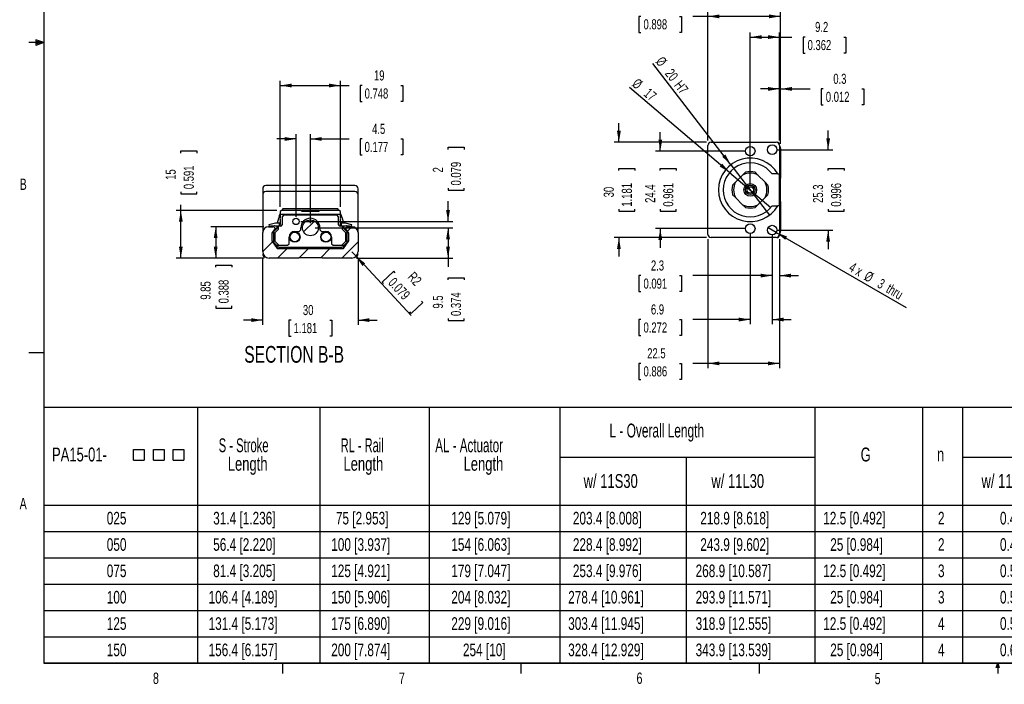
# Paper-space layout 'Layout1' of a CAD drawing. Extents: x 11 to 421, y 5 to 275.
# Tile 1 of 8: x 11 to 217, y 6 to 145. Entities that reach past the tile are written whole.
import ezdxf
from ezdxf.enums import TextEntityAlignment as Align

# ---------------------------------------------------------------- set-up
doc = ezdxf.new("R2010")
doc.units = 0
doc.layers.get('0').update_dxf_attribs({"linetype": 'CONTINUOUS'})
doc.dimstyles.new('SLDDIMSTYLE0', dxfattribs={"dimtxt": 2.116667, "dimasz": 2.4, "dimexe": 0, "dimexo": 0.0625, "dimgap": 0.529167, "dimtad": 0, "dimlfac": 1.5, "dimrnd": 1e-09, "dimzin": 12, "dimsah": 1, "dimcen": 0.09, "dimazin": 3, "dimtfac": 1, "dimtofl": 0, "dimtmove": 0, "dimatfit": 3})
doc.dimstyles.new('SLDDIMSTYLE1', dxfattribs={"dimtxt": 2.116667, "dimasz": 2.4, "dimexe": 0, "dimexo": 0.0625, "dimgap": 0.529167, "dimtad": 0, "dimlfac": 1.5, "dimrnd": 1e-09, "dimzin": 12, "dimsah": 1, "dimcen": 0.09, "dimazin": 3, "dimtfac": 1, "dimtmove": 0, "dimatfit": 3})
doc.dimstyles.new('SLDDIMSTYLE3', dxfattribs={"dimtxt": 2.116667, "dimasz": 2.4, "dimexe": 0, "dimexo": 0.0625, "dimgap": 0.529167, "dimtad": 1, "dimlfac": 1.5, "dimrnd": 1e-09, "dimzin": 12, "dimblk1": 'NONE', "dimsah": 1, "dimcen": 0, "dimazin": 3, "dimtfac": 1, "dimtmove": 0, "dimatfit": 3})
doc.dimstyles.new('SLDDIMSTYLE5', dxfattribs={"dimtxt": 2.116667, "dimasz": 2.4, "dimexe": 0, "dimexo": 0.0625, "dimgap": 0.529167, "dimtad": 0, "dimlfac": 1.5, "dimrnd": 1e-09, "dimsah": 1, "dimcen": 0.09, "dimazin": 3, "dimtfac": 1, "dimtmove": 0, "dimatfit": 3})
doc.dimstyles.new('SLDDIMSTYLE6', dxfattribs={"dimtxt": 2.116667, "dimasz": 2.4, "dimexe": 0, "dimexo": 0.0625, "dimgap": 0.529167, "dimtad": 1, "dimlfac": 1.5, "dimrnd": 1e-09, "dimzin": 12, "dimblk1": 'NONE', "dimsah": 1, "dimcen": 0, "dimazin": 3, "dimtfac": 1, "dimtmove": 0, "dimatfit": 3})
doc.dimstyles.new('SLDDIMSTYLE7', dxfattribs={"dimtxt": 2.116667, "dimasz": 2.4, "dimexe": 0, "dimexo": 0.0625, "dimgap": 0.529167, "dimtad": 1, "dimlfac": 1.5, "dimrnd": 1e-09, "dimzin": 12, "dimsah": 1, "dimcen": 0, "dimazin": 3, "dimtfac": 1, "dimtofl": 0, "dimtmove": 0, "dimatfit": 3})

# ---------------------------------------------------------------- blocks, each defined once
blk = doc.blocks.new('SW_SYMBOL_MOD_BOX')
at = {"color": 0, "linetype": 'CONTINUOUS'}
for p, q in [((200, 200), (200, 800)), ((200, 800), (800, 800)), ((800, 800), (800, 200)), ((200, 200), (800, 200))]:
    blk.add_line(p, q, dxfattribs=at)
blk = doc.blocks.new('SW_TABLEANNOTATION_3')
at = {"color": 0, "linetype": 'CONTINUOUS'}
for p, q in [((0, 0), (0, -53.61)), ((241.59, 0), (0, 0)), ((32.23, 0), (32.23, -53.61)), ((57.86, 0), (57.86, -53.61)), ((80.76, 0), (80.76, -53.61)), ((108.22, 0), (108.22, -53.61)), ((161.66, 0), (161.66, -53.61)), ((184.27, 0), (184.27, -53.61)), ((192.64, 0), (192.64, -53.61)), ((108.22, -10.4), (161.66, -10.4)), ((134.67, -10.4), (134.67, -53.61)), ((192.64, -10.4), (241.59, -10.4)), ((0, -20.46), (241.59, -20.46)), ((0, -25.98), (241.59, -25.98)), ((0, -31.51), (241.59, -31.51)), ((0, -37.03), (241.59, -37.03)), ((0, -42.56), (241.59, -42.56)), ((0, -48.08), (241.59, -48.08)), ((0, -53.61), (241.59, -53.61))]:
    blk.add_line(p, q, dxfattribs=at)
at = {"color": 0, "linetype": 'CONTINUOUS', "xscale": 0.0037176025, "yscale": 0.0037176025, "zscale": 0.0037176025}
for p in [(18.05, -11.76), (22.21, -11.76), (26.37, -11.76)]:
    blk.add_blockref('SW_SYMBOL_MOD_BOX', p, dxfattribs=at)
at = {"color": 0, "linetype": 'CONTINUOUS'}
for s, height, width, p in [('L - Overall Length', 2.9104, 0.641667, (118.59, -7.14)), ('S - Stroke ', 2.9104, 0.604545, (36.65, -10.23)), ('RL - Rail ', 2.91, 0.595, (62.24, -10.23)), ('AL - Actuator ', 2.9104, 0.625, (82.07, -10.23)), ('PA15-01-', 2.91, 0.7, (1.7, -12.17)), ('Length', 2.91, 0.7, (38.56, -14.11)), ('Length', 2.91, 0.7, (62.82, -14.11)), ('Length', 2.91, 0.7, (88, -14.11)), ('G', 2.91, 0.7, (171.27, -12.17)), ('n', 2.91, 0.7, (187.27, -12.17)), ('w/ 11S30', 2.91, 0.7, (113.18, -17.73)), ('w/ 11L30', 2.91, 0.7, (139.97, -17.73)), ('w/ 11S30', 2.91, 0.7, (196.61, -17.73)), ('025', 2.646, 0.7, (13.18, -25.31)), ('31.4 [1.236]', 2.6458, 0.7, (35.5, -25.31)), ('75 [2.953]', 2.646, 0.7, (61.23, -25.31)), ('129 [5.079]', 2.6458, 0.7, (85.43, -25.31)), ('203.4 [8.008]', 2.6458, 0.7, (110.92, -25.31)), ('218.9 [8.618]', 2.6458, 0.7, (137.64, -25.31)), ('12.5 [0.492]', 2.6458, 0.7, (163.42, -25.31)), ('2', 2.65, 0.7, (187.48, -25.31)), ('0.464', 2.646, 0.7, (200.48, -25.31)), ('050', 2.646, 0.7, (13.18, -30.84)), ('56.4 [2.220]', 2.6458, 0.7, (35.5, -30.84)), ('100 [3.937]', 2.6458, 0.7, (60.25, -30.84)), ('154 [6.063]', 2.6458, 0.7, (85.43, -30.84)), ('228.4 [8.992]', 2.6458, 0.7, (110.92, -30.84)), ('243.9 [9.602]', 2.6458, 0.7, (137.64, -30.84)), ('25 [0.984]', 2.646, 0.7, (164.89, -30.84)), ('2', 2.65, 0.7, (187.48, -30.84)), ('0.494', 2.646, 0.7, (200.48, -30.84)), ('075', 2.646, 0.7, (13.18, -36.36)), ('81.4 [3.205]', 2.6458, 0.7, (35.5, -36.36)), ('125 [4.921]', 2.6458, 0.7, (60.25, -36.36)), ('179 [7.047]', 2.6458, 0.7, (85.43, -36.36)), ('253.4 [9.976]', 2.6458, 0.7, (110.92, -36.36)), ('268.9 [10.587]', 2.6458, 0.7, (136.66, -36.36)), ('12.5 [0.492]', 2.6458, 0.7, (163.42, -36.36)), ('3', 2.65, 0.7, (187.48, -36.36)), ('0.524', 2.646, 0.7, (200.48, -36.36)), ('100', 2.646, 0.7, (13.18, -41.89)), ('106.4 [4.189]', 2.6458, 0.7, (34.53, -41.89)), ('150 [5.906]', 2.6458, 0.7, (60.25, -41.89)), ('204 [8.032]', 2.6458, 0.7, (85.43, -41.89)), ('278.4 [10.961]', 2.6458, 0.7, (109.94, -41.89)), ('293.9 [11.571]', 2.6458, 0.7, (136.66, -41.89)), ('25 [0.984]', 2.646, 0.7, (164.89, -41.89)), ('3', 2.65, 0.7, (187.48, -41.89)), ('0.554', 2.646, 0.7, (200.48, -41.89)), ('125', 2.646, 0.7, (13.18, -47.42)), ('131.4 [5.173]', 2.6458, 0.7, (34.53, -47.42)), ('175 [6.890]', 2.6458, 0.7, (60.25, -47.42)), ('229 [9.016]', 2.6458, 0.7, (85.43, -47.42)), ('303.4 [11.945]', 2.6458, 0.7, (109.94, -47.42)), ('318.9 [12.555]', 2.6458, 0.7, (136.66, -47.42)), ('12.5 [0.492]', 2.6458, 0.7, (163.42, -47.42)), ('4', 2.65, 0.7, (187.48, -47.42)), ('0.584', 2.646, 0.7, (200.48, -47.42)), ('150', 2.646, 0.7, (13.18, -52.94)), ('156.4 [6.157]', 2.6458, 0.7, (34.53, -52.94)), ('200 [7.874]', 2.6458, 0.7, (60.25, -52.94)), ('254 [10]', 2.646, 0.7, (87.87, -52.94)), ('328.4 [12.929]', 2.6458, 0.7, (109.94, -52.94)), ('343.9 [13.539]', 2.6458, 0.7, (136.66, -52.94)), ('25 [0.984]', 2.646, 0.7, (164.89, -52.94)), ('4', 2.65, 0.7, (187.48, -52.94)), ('0.614', 2.646, 0.7, (200.48, -52.94))]:
    blk.add_text(s, height=height, dxfattribs=dict(at, width=width)).set_placement(p, align=Align.BOTTOM_LEFT)
blk = doc.blocks.new('_D_86')
at = {"color": 7, "linetype": 'CONTINUOUS'}
for p, q in [((61.78, 94.82), (61.78, 80.92)), ((81.78, 94.82), (81.78, 80.92)), ((61.78, 81.92), (57.78, 81.92)), ((67.73, 81.92), (67.3, 81.92)), ((67.3, 81.92), (67.3, 78.55)), ((75.84, 81.92), (76.27, 81.92)), ((76.27, 81.92), (76.27, 78.55)), ((81.78, 81.92), (85.78, 81.92)), ((67.3, 78.55), (67.73, 78.55)), ((76.27, 78.55), (75.84, 78.55))]:
    blk.add_line(p, q, dxfattribs=at)
for points in [[(61.78, 81.92), (59.38, 82.32), (59.38, 81.52)], [(81.78, 81.92), (84.18, 81.52), (84.18, 82.32)]]:
    blk.add_solid(points, dxfattribs=at)
at = {"color": 7, "linetype": 'CONTINUOUS', "width": 0.7}
for s, p in [('30', (70.22, 82.34, -32.42)), ('1.181', (68.27, 78.55, -32.42))]:
    blk.add_text(s, height=2.117, dxfattribs=at).set_placement(p, align=Align.BOTTOM_LEFT)
blk = doc.blocks.new('_D_87')
at = {"color": 7, "linetype": 'CONTINUOUS'}
for p, q in [((68.78, 119.92), (64.78, 119.92)), ((68.78, 103.62), (68.78, 120.92)), ((71.78, 102.28), (71.78, 120.92)), ((71.78, 119.92), (79.89, 119.92)), ((82.63, 119.92), (82.2, 119.92)), ((82.2, 119.92), (82.2, 116.56)), ((90.74, 119.92), (91.16, 119.92)), ((91.16, 119.92), (91.16, 116.56)), ((82.2, 116.56), (82.63, 116.56)), ((91.16, 116.56), (90.74, 116.56))]:
    blk.add_line(p, q, dxfattribs=at)
for points in [[(68.78, 119.92), (66.38, 120.32), (66.38, 119.52)], [(71.78, 119.92), (74.18, 119.52), (74.18, 120.32)]]:
    blk.add_solid(points, dxfattribs=at)
at = {"color": 7, "linetype": 'CONTINUOUS', "width": 0.7}
for s, p in [('4.5', (84.73, 120.35, -32.42)), ('0.177', (83.16, 116.56, -32.42))]:
    blk.add_text(s, height=2.117, dxfattribs=at).set_placement(p, align=Align.BOTTOM_LEFT)
blk = doc.blocks.new('_D_88')
at = {"color": 7, "linetype": 'CONTINUOUS'}
for p, q in [((65.45, 105.68), (65.45, 132.13)), ((65.45, 131.13), (78.12, 131.13)), ((78.12, 105.68), (78.12, 132.13)), ((78.12, 131.13), (79.89, 131.13)), ((82.63, 131.13), (82.2, 131.13)), ((82.2, 131.13), (82.2, 127.77)), ((90.74, 131.13), (91.16, 131.13)), ((91.16, 131.13), (91.16, 127.77)), ((82.2, 127.77), (82.63, 127.77)), ((91.16, 127.77), (90.74, 127.77))]:
    blk.add_line(p, q, dxfattribs=at)
for points in [[(65.45, 131.13), (67.85, 130.73), (67.85, 131.53)], [(78.12, 131.13), (75.72, 131.53), (75.72, 130.73)]]:
    blk.add_solid(points, dxfattribs=at)
at = {"color": 7, "linetype": 'CONTINUOUS', "width": 0.7}
for s, p in [('19', (85.12, 131.56, -32.42)), ('0.748', (83.16, 127.77, -32.42))]:
    blk.add_text(s, height=2.117, dxfattribs=at).set_placement(p, align=Align.BOTTOM_LEFT)
blk = doc.blocks.new('_D_89')
at = {"color": 7, "linetype": 'CONTINUOUS'}
for p, q in [((81.36, 95.31), (80.45, 96.28)), ((81.36, 95.31), (92.92, 82.86)), ((89.3, 92.18), (86.83, 89.89)), ((89.59, 91.86), (89.3, 92.18)), ((86.83, 89.89), (87.12, 89.57)), ((95.4, 85.61), (92.94, 83.32)), ((95.11, 85.92), (95.4, 85.61)), ((92.94, 83.32), (92.64, 83.63))]:
    blk.add_line(p, q, dxfattribs=at)
blk.add_solid([(81.36, 95.31), (82.7, 93.28), (83.28, 93.82)], dxfattribs=at)
at = {"color": 7, "linetype": 'CONTINUOUS', "width": 0.7}
for s, p in [('0.079', (87.49, 89.18, -32.42)), ('R2', (91.55, 90.38, -32.42))]:
    blk.add_text(s, height=2.117, rotation=312.8992, dxfattribs=at).set_placement(p, align=Align.BOTTOM_LEFT)
blk = doc.blocks.new('_D_90')
at = {"color": 7, "linetype": 'CONTINUOUS'}
for p, q in [((72.78, 101.28), (101.65, 101.28)), ((100.65, 101.28), (100.65, 94.95)), ((81.45, 94.95), (101.65, 94.95)), ((100.65, 94.95), (100.65, 93.09)), ((100.65, 90.35), (100.65, 90.78)), ((100.65, 90.78), (104.01, 90.78)), ((104.01, 90.78), (104.01, 90.35)), ((100.65, 82.24), (100.65, 81.81)), ((100.65, 81.81), (104.01, 81.81)), ((104.01, 81.81), (104.01, 82.24))]:
    blk.add_line(p, q, dxfattribs=at)
for points in [[(100.65, 101.28), (100.25, 98.88), (101.05, 98.88)], [(100.65, 94.95), (101.05, 97.35), (100.25, 97.35)]]:
    blk.add_solid(points, dxfattribs=at)
at = {"color": 7, "linetype": 'CONTINUOUS', "width": 0.7}
for s, p in [('9.5', (100.22, 84.34, -32.42)), ('0.374', (104.01, 82.78, -32.42))]:
    blk.add_text(s, height=2.117, rotation=90, dxfattribs=at).set_placement(p, align=Align.BOTTOM_LEFT)
blk = doc.blocks.new('_D_91')
at = {"color": 7, "linetype": 'CONTINUOUS'}
for p, q in [((100.65, 117.74), (100.65, 118.17)), ((100.65, 118.17), (104.01, 118.17)), ((104.01, 118.17), (104.01, 117.74)), ((100.65, 109.63), (100.65, 109.2)), ((104.01, 109.2), (104.01, 109.63)), ((100.65, 109.2), (104.01, 109.2)), ((100.65, 102.62), (100.65, 106.89)), ((69.78, 102.62), (101.65, 102.62)), ((72.78, 101.28), (101.65, 101.28)), ((100.65, 101.28), (100.65, 97.28))]:
    blk.add_line(p, q, dxfattribs=at)
for points in [[(100.65, 102.62), (101.05, 105.02), (100.25, 105.02)], [(100.65, 101.28), (100.25, 98.88), (101.05, 98.88)]]:
    blk.add_solid(points, dxfattribs=at)
at = {"color": 7, "linetype": 'CONTINUOUS', "width": 0.7}
for s, height, p in [('2', 2.12, (100.22, 112.9, -32.42)), ('0.079', 2.117, (104.01, 110.16, -32.42))]:
    blk.add_text(s, height=height, rotation=90, dxfattribs=at).set_placement(p, align=Align.BOTTOM_LEFT)
blk = doc.blocks.new('_D_92')
at = {"color": 7, "linetype": 'CONTINUOUS'}
for p, q in [((62.02, 101.52), (50.93, 101.52)), ((51.93, 101.52), (51.93, 94.95)), ((62.12, 94.95), (50.93, 94.95)), ((51.93, 93), (51.93, 93.43)), ((51.93, 93.43), (55.29, 93.43)), ((55.29, 93.43), (55.29, 93)), ((51.93, 84.89), (51.93, 84.46)), ((55.29, 84.46), (55.29, 84.89)), ((51.93, 84.46), (55.29, 84.46))]:
    blk.add_line(p, q, dxfattribs=at)
for points in [[(51.93, 101.52), (51.53, 99.12), (52.33, 99.12)], [(51.93, 94.95), (52.33, 97.35), (51.53, 97.35)]]:
    blk.add_solid(points, dxfattribs=at)
at = {"color": 7, "linetype": 'CONTINUOUS', "width": 0.7}
for s, p in [('9.85', (51.5, 86.21, -32.42)), ('0.388', (55.29, 85.43, -32.42))]:
    blk.add_text(s, height=2.117, rotation=90, dxfattribs=at).set_placement(p, align=Align.BOTTOM_LEFT)
blk = doc.blocks.new('_D_93')
at = {"color": 7, "linetype": 'CONTINUOUS'}
for p, q in [((44.62, 116.97), (44.62, 117.4)), ((44.62, 117.4), (47.98, 117.4)), ((47.98, 117.4), (47.98, 116.97)), ((44.62, 108.86), (44.62, 108.43)), ((44.62, 108.43), (47.98, 108.43)), ((47.98, 108.43), (47.98, 108.86)), ((44.62, 104.95), (44.62, 106.12)), ((64.72, 104.95), (43.62, 104.95)), ((44.62, 94.95), (44.62, 104.95)), ((62.12, 94.95), (43.62, 94.95))]:
    blk.add_line(p, q, dxfattribs=at)
for points in [[(44.62, 104.95), (44.22, 102.55), (45.02, 102.55)], [(44.62, 94.95), (45.02, 97.35), (44.22, 97.35)]]:
    blk.add_solid(points, dxfattribs=at)
at = {"color": 7, "linetype": 'CONTINUOUS', "width": 0.7}
for s, p in [('0.591', (47.98, 109.39, -32.42)), ('15', (44.19, 111.35, -32.42))]:
    blk.add_text(s, height=2.117, rotation=90, dxfattribs=at).set_placement(p, align=Align.BOTTOM_LEFT)
blk = doc.blocks.new('_D_94')
at = {"color": 7, "linetype": 'CONTINUOUS'}
for p, q in [((136.48, 119.24), (136.48, 123.24)), ((154.82, 119.24), (135.48, 119.24)), ((136.48, 113.3), (136.48, 113.73)), ((136.48, 113.73), (139.84, 113.73)), ((139.84, 113.73), (139.84, 113.3)), ((136.48, 105.19), (136.48, 104.76)), ((136.48, 104.76), (139.84, 104.76)), ((139.84, 104.76), (139.84, 105.19)), ((154.82, 99.24), (135.48, 99.24)), ((136.48, 99.24), (136.48, 95.24))]:
    blk.add_line(p, q, dxfattribs=at)
for points in [[(136.48, 119.24), (136.88, 121.64), (136.08, 121.64)], [(136.48, 99.24), (136.08, 96.84), (136.88, 96.84)]]:
    blk.add_solid(points, dxfattribs=at)
at = {"color": 7, "linetype": 'CONTINUOUS', "width": 0.7}
for s, p in [('30', (136.05, 107.68, 44.66)), ('1.181', (139.84, 105.72, 44.66))]:
    blk.add_text(s, height=2.117, rotation=90, dxfattribs=at).set_placement(p, align=Align.BOTTOM_LEFT)
blk = doc.blocks.new('_D_95')
at = {"color": 7, "linetype": 'CONTINUOUS'}
for p, q in [((145.16, 117.37), (145.16, 121.37)), ((163.02, 117.37), (144.16, 117.37)), ((145.16, 113.3), (145.16, 113.73)), ((145.16, 113.73), (148.52, 113.73)), ((148.52, 113.73), (148.52, 113.3)), ((145.16, 105.19), (145.16, 104.76)), ((145.16, 104.76), (148.52, 104.76)), ((148.52, 104.76), (148.52, 105.19)), ((163.02, 101.11), (144.16, 101.11)), ((145.16, 101.11), (145.16, 97.11))]:
    blk.add_line(p, q, dxfattribs=at)
for points in [[(145.16, 117.37), (145.56, 119.77), (144.76, 119.77)], [(145.16, 101.11), (144.76, 98.71), (145.56, 98.71)]]:
    blk.add_solid(points, dxfattribs=at)
at = {"color": 7, "linetype": 'CONTINUOUS', "width": 0.7}
for s, p in [('24.4', (144.73, 106.51, 44.66)), ('0.961', (148.52, 105.72, 44.66))]:
    blk.add_text(s, height=2.117, rotation=90, dxfattribs=at).set_placement(p, align=Align.BOTTOM_LEFT)
blk = doc.blocks.new('_D_96')
at = {"color": 7, "linetype": 'CONTINUOUS'}
for p, q in [((180.36, 117.67), (180.36, 121.67)), ((169.62, 117.67), (181.36, 117.67)), ((180.36, 113.3), (180.36, 113.73)), ((180.36, 113.73), (183.72, 113.73)), ((183.72, 113.73), (183.72, 113.3)), ((180.36, 105.19), (180.36, 104.76)), ((180.36, 104.76), (183.72, 104.76)), ((183.72, 104.76), (183.72, 105.19)), ((169.62, 100.81), (181.36, 100.81)), ((180.36, 100.81), (180.36, 96.81))]:
    blk.add_line(p, q, dxfattribs=at)
for points in [[(180.36, 117.67), (180.76, 120.07), (179.96, 120.07)], [(180.36, 100.81), (179.96, 98.41), (180.76, 98.41)]]:
    blk.add_solid(points, dxfattribs=at)
at = {"color": 7, "linetype": 'CONTINUOUS', "width": 0.7}
for s, p in [('25.3', (179.93, 106.51, 44.66)), ('0.996', (183.72, 105.72, 44.66))]:
    blk.add_text(s, height=2.117, rotation=90, dxfattribs=at).set_placement(p, align=Align.BOTTOM_LEFT)
blk = doc.blocks.new('_D_97')
at = {"color": 7, "linetype": 'CONTINUOUS'}
for q in [(167.76, 101.31), (196.74, 84.57)]:
    blk.add_line((169.49, 100.31), q, dxfattribs=at)
blk.add_solid([(169.49, 100.31), (171.37, 98.76), (171.77, 99.45)], dxfattribs=at)
at = {"color": 7, "linetype": 'CONTINUOUS', "width": 0.7}
for s, height, p in [('4 x', 2.117, (184.2, 91.81, 44.66)), ('%%c', 2.117, (187.4, 89.96, 44.66)), ('3', 2.12, (190.17, 88.36, 44.66)), (' thru', 2.117, (191.52, 87.58, 44.66))]:
    blk.add_text(s, height=height, rotation=330, dxfattribs=at).set_placement(p, align=Align.BOTTOM_LEFT)
blk = doc.blocks.new('_NONE')
blk = doc.blocks.new('_D_98')
at = {"color": 7, "linetype": 'CONTINUOUS'}
for p, q in [((164.02, 100.11), (164.02, 81.04)), ((168.62, 99.81), (168.62, 81.04)), ((141.1, 82.04), (140.67, 82.04)), ((140.67, 82.04), (140.67, 78.68)), ((149.21, 82.04), (149.64, 82.04)), ((149.64, 82.04), (149.64, 78.68)), ((164.02, 82.04), (151.95, 82.04)), ((168.62, 82.04), (172.62, 82.04)), ((140.67, 78.68), (141.1, 78.68)), ((149.64, 78.68), (149.21, 78.68))]:
    blk.add_line(p, q, dxfattribs=at)
for points in [[(164.02, 82.04), (161.62, 82.44), (161.62, 81.64)], [(168.62, 82.04), (171.02, 81.64), (171.02, 82.44)]]:
    blk.add_solid(points, dxfattribs=at)
at = {"color": 7, "linetype": 'CONTINUOUS', "width": 0.7}
for s, p in [('6.9', (143.2, 82.47, 44.66)), ('0.272', (141.64, 78.68, 44.66))]:
    blk.add_text(s, height=2.117, dxfattribs=at).set_placement(p, align=Align.BOTTOM_LEFT)
blk = doc.blocks.new('_D_99')
at = {"color": 7, "linetype": 'CONTINUOUS'}
for p, q in [((155.16, 98.91), (155.16, 71.84)), ((170.16, 98.91), (170.16, 71.84)), ((141.1, 72.84), (140.67, 72.84)), ((140.67, 72.84), (140.67, 69.48)), ((149.21, 72.84), (149.64, 72.84)), ((149.64, 72.84), (149.64, 69.48)), ((155.16, 72.84), (151.95, 72.84)), ((170.16, 72.84), (155.16, 72.84)), ((140.67, 69.48), (141.1, 69.48)), ((149.64, 69.48), (149.21, 69.48))]:
    blk.add_line(p, q, dxfattribs=at)
for points in [[(155.16, 72.84), (157.56, 72.44), (157.56, 73.24)], [(170.16, 72.84), (167.76, 73.24), (167.76, 72.44)]]:
    blk.add_solid(points, dxfattribs=at)
at = {"color": 7, "linetype": 'CONTINUOUS', "width": 0.7}
for s, p in [('22.5', (142.42, 73.27, 44.66)), ('0.886', (141.64, 69.48, 44.66))]:
    blk.add_text(s, height=2.117, dxfattribs=at).set_placement(p, align=Align.BOTTOM_LEFT)
blk = doc.blocks.new('_D_100')
at = {"color": 7, "linetype": 'CONTINUOUS'}
for p, q in [((170.16, 130.42), (166.16, 130.42)), ((170.16, 119.57), (170.16, 131.42)), ((170.36, 118.91), (170.36, 131.42)), ((170.36, 130.42), (176.6, 130.42)), ((179.34, 130.42), (178.91, 130.42)), ((178.91, 130.42), (178.91, 127.06)), ((187.44, 130.42), (187.87, 130.42)), ((187.87, 130.42), (187.87, 127.06)), ((178.91, 127.06), (179.34, 127.06)), ((187.87, 127.06), (187.44, 127.06))]:
    blk.add_line(p, q, dxfattribs=at)
for points in [[(170.16, 130.42), (167.76, 130.82), (167.76, 130.02)], [(170.36, 130.42), (172.76, 130.02), (172.76, 130.82)]]:
    blk.add_solid(points, dxfattribs=at)
at = {"color": 7, "linetype": 'CONTINUOUS', "width": 0.7}
for s, p in [('0.3', (181.44, 130.85, 44.66)), ('0.012', (179.87, 127.06, 44.66))]:
    blk.add_text(s, height=2.117, dxfattribs=at).set_placement(p, align=Align.BOTTOM_LEFT)
blk = doc.blocks.new('_D_101')
at = {"color": 7, "linetype": 'CONTINUOUS'}
for p, q in [((164.02, 110.24), (164.02, 142.29)), ((164.02, 141.29), (170.16, 141.29)), ((170.16, 119.57), (170.16, 142.29)), ((170.16, 141.29), (172.77, 141.29)), ((175.52, 141.29), (175.09, 141.29)), ((175.09, 141.29), (175.09, 137.93)), ((183.62, 141.29), (184.05, 141.29)), ((184.05, 141.29), (184.05, 137.93)), ((175.09, 137.93), (175.52, 137.93)), ((184.05, 137.93), (183.62, 137.93))]:
    blk.add_line(p, q, dxfattribs=at)
for points in [[(164.02, 141.29), (166.42, 140.89), (166.42, 141.69)], [(170.16, 141.29), (167.76, 141.69), (167.76, 140.89)]]:
    blk.add_solid(points, dxfattribs=at)
at = {"color": 7, "linetype": 'CONTINUOUS', "width": 0.7}
for s, p in [('9.2', (177.62, 141.72, 44.66)), ('0.362', (176.05, 137.93, 44.66))]:
    blk.add_text(s, height=2.117, dxfattribs=at).set_placement(p, align=Align.BOTTOM_LEFT)
blk = doc.blocks.new('_D_102')
at = {"color": 7, "linetype": 'CONTINUOUS'}
for p, q in [((155.16, 119.57), (155.16, 146.64)), ((170.36, 118.91), (170.36, 146.64)), ((141.1, 145.64), (140.67, 145.64)), ((140.67, 145.64), (140.67, 142.28)), ((149.21, 145.64), (149.64, 145.64)), ((149.64, 145.64), (149.64, 142.28)), ((155.16, 145.64), (151.95, 145.64)), ((170.36, 145.64), (155.16, 145.64)), ((140.67, 142.28), (141.1, 142.28)), ((149.64, 142.28), (149.21, 142.28))]:
    blk.add_line(p, q, dxfattribs=at)
for points in [[(155.16, 145.64), (157.56, 145.24), (157.56, 146.04)], [(170.36, 145.64), (167.96, 146.04), (167.96, 145.24)]]:
    blk.add_solid(points, dxfattribs=at)
at = {"color": 7, "linetype": 'CONTINUOUS', "width": 0.7}
for s, p in [('22.8', (142.42, 146.07, 44.66)), ('0.898', (141.64, 142.28, 44.66))]:
    blk.add_text(s, height=2.117, dxfattribs=at).set_placement(p, align=Align.BOTTOM_LEFT)
blk = doc.blocks.new('_D_103')
at = {"color": 7, "linetype": 'CONTINUOUS'}
for p, q in [((168.62, 99.81), (168.62, 90.26)), ((170.16, 98.91), (170.16, 90.26)), ((141.1, 91.26), (140.67, 91.26)), ((140.67, 91.26), (140.67, 87.89)), ((149.21, 91.26), (149.64, 91.26)), ((149.64, 91.26), (149.64, 87.89)), ((168.62, 91.26), (151.95, 91.26)), ((170.16, 91.26), (174.16, 91.26)), ((140.67, 87.89), (141.1, 87.89)), ((149.64, 87.89), (149.21, 87.89))]:
    blk.add_line(p, q, dxfattribs=at)
for points in [[(168.62, 91.26), (166.22, 91.66), (166.22, 90.86)], [(170.16, 91.26), (172.56, 90.86), (172.56, 91.66)]]:
    blk.add_solid(points, dxfattribs=at)
at = {"color": 7, "linetype": 'CONTINUOUS', "width": 0.7}
for s, p in [('2.3', (143.2, 91.69, 44.66)), ('0.091', (141.64, 87.89, 44.66))]:
    blk.add_text(s, height=2.117, dxfattribs=at).set_placement(p, align=Align.BOTTOM_LEFT)
blk = doc.blocks.new('_D_104')
at = {"color": 7, "linetype": 'CONTINUOUS'}
for q in [(143.59, 135.74), (168.09, 103.96)]:
    blk.add_line((159.95, 114.52), q, dxfattribs=at)
blk.add_solid([(159.95, 114.52), (158.8, 116.67), (158.17, 116.18)], dxfattribs=at)
at = {"color": 7, "linetype": 'CONTINUOUS', "width": 0.7}
for s, p in [('%%c', (143.58, 135.74, 44.66)), ('20', (145.53, 133.21, 44.66)), ('H7', (147.44, 130.74, 44.66))]:
    blk.add_text(s, height=2.117, rotation=-52.3623, dxfattribs=at).set_placement(p, align=Align.BOTTOM_LEFT)
blk = doc.blocks.new('_D_105')
at = {"color": 7, "linetype": 'CONTINUOUS'}
for q in [(138.67, 130.7), (168.35, 105.58)]:
    blk.add_line((159.7, 112.9), q, dxfattribs=at)
blk.add_solid([(159.7, 112.9), (158.13, 114.76), (157.61, 114.15)], dxfattribs=at)
at = {"color": 7, "linetype": 'CONTINUOUS', "width": 0.7}
for s, p in [('%%c', (138.67, 130.7, 44.66)), ('17', (141.11, 128.64, 44.66))]:
    blk.add_text(s, height=2.117, rotation=-40.2493, dxfattribs=at).set_placement(p, align=Align.BOTTOM_LEFT)

psp = doc.layouts.get("Layout1")

# ---------------------------------------------------------------- linework, layer by layer
at = {"color": 7, "linetype": 'CONTINUOUS'}
for p, q in [((15.9068, 270.3087), (15.9068, 9.9587)), ((14.2004, 140.7435), (14.2004, 139.5602)), ((15.9068, 140.1337), (14.2004, 140.7435)), ((15.9068, 140.1337), (12.7318, 140.1337)), ((15.9068, 140.1337), (14.2004, 140.3632)), ((15.9068, 140.1337), (14.2004, 139.8718)), ((15.9068, 140.1337), (14.2004, 139.5602)), ((155.1568, 99.9081), (155.1568, 118.5747)), ((155.8234, 119.2414), (169.4901, 119.2414)), ((170.1568, 118.5747), (170.1568, 112.5747)), ((170.3568, 117.9081), (170.3568, 111.7081)), ((160.9118, 110.8438), (162.421, 112.3531)), ((162.421, 112.3531), (163.0049, 112.937)), ((165.0419, 112.937), (165.6258, 112.3531)), ((165.6258, 112.3531), (167.1351, 110.8438)), ((169.7969, 112.5747), (168.606, 112.5747)), ((169.7969, 112.5747), (170.1568, 112.5747)), ((170.1568, 105.9081), (170.1568, 112.5747)), ((170.2901, 111.6414), (170.2901, 106.8414)), ((61.7836, 109.4822), (61.7836, 108.2156)), ((81.117, 110.1489), (62.4503, 110.1489)), ((81.7836, 108.2156), (81.7836, 109.4822)), ((160.3279, 110.2599), (160.9118, 110.8438)), ((167.1351, 110.8438), (167.719, 110.2599)), ((61.7836, 108.2156), (61.7836, 100.2756)), ((81.117, 108.8822), (62.4503, 108.8822)), ((81.7836, 100.2756), (81.7836, 108.2156)), ((160.9118, 107.639), (160.3279, 108.2229)), ((162.421, 106.1298), (160.9118, 107.639)), ((167.1351, 107.639), (165.6258, 106.1298)), ((167.719, 108.2229), (167.1351, 107.639)), ((163.0049, 105.5459), (162.421, 106.1298)), ((165.6258, 106.1298), (165.0419, 105.5459)), ((168.606, 105.9081), (169.7969, 105.9081)), ((170.1568, 105.9081), (169.7969, 105.9081)), ((170.1568, 105.9081), (170.1568, 99.9081)), ((170.3568, 106.7747), (170.3568, 100.5747)), ((65.717, 104.9489), (65.4503, 104.6822)), ((65.4503, 104.6822), (65.4503, 104.0489)), ((65.4503, 104.0489), (65.4503, 103.4156)), ((78.117, 104.0489), (65.4503, 104.0489)), ((69.7836, 104.9489), (65.717, 104.9489)), ((66.037, 105.2822), (65.8187, 104.9489)), ((66.1836, 103.9489), (65.8503, 103.6156)), ((65.8503, 103.6156), (65.8503, 101.9356)), ((77.5303, 105.2822), (66.037, 105.2822)), ((77.3836, 103.9489), (66.1836, 103.9489)), ((70.0503, 104.6822), (69.7836, 104.9489)), ((70.0236, 104.9489), (70.0236, 104.7089)), ((73.5436, 104.9489), (70.0236, 104.9489)), ((73.517, 104.6822), (70.0503, 104.6822)), ((73.7836, 104.9489), (73.517, 104.6822)), ((73.5436, 104.7089), (73.5436, 104.9489)), ((77.8503, 104.9489), (73.7836, 104.9489)), ((77.717, 103.6156), (77.3836, 103.9489)), ((77.7486, 104.9489), (77.5303, 105.2822)), ((77.717, 101.9356), (77.717, 103.6156)), ((78.117, 104.6822), (77.8503, 104.9489)), ((78.117, 104.0489), (78.117, 104.6822)), ((78.117, 103.4156), (78.117, 104.0489)), ((63.0236, 101.5156), (63.917, 101.5156)), ((64.4503, 102.2289), (63.0983, 101.8918)), ((63.0983, 101.8918), (63.1709, 101.6211)), ((63.4326, 101.6658), (64.2303, 101.7922)), ((64.7836, 101.2489), (64.0503, 100.5156)), ((64.2303, 101.7922), (64.3976, 101.6956)), ((64.337, 101.2523), (64.337, 101.0689)), ((64.3976, 101.6956), (64.7836, 101.6956)), ((65.317, 102.2289), (64.4503, 102.2289)), ((64.7836, 101.4538), (64.7816, 101.2469)), ((64.7836, 101.6956), (64.7836, 101.6089)), ((64.7836, 101.6089), (64.7836, 101.1689)), ((65.117, 101.6089), (64.7836, 101.6089)), ((65.117, 101.0308), (65.117, 101.6089)), ((65.5236, 101.6089), (65.117, 101.6089)), ((65.317, 101.6556), (65.317, 102.2289)), ((65.3836, 101.6556), (65.317, 101.6556)), ((65.3836, 101.9489), (65.3836, 101.6556)), ((65.4503, 101.9489), (65.3836, 101.9489)), ((65.4503, 103.0156), (65.4503, 101.9489)), ((69.7836, 100.8422), (69.7836, 101.2822)), ((70.3628, 100.4111), (72.6548, 102.7031)), ((73.7836, 101.2822), (73.7836, 100.8422)), ((78.4503, 101.6089), (78.0436, 101.6089)), ((78.117, 101.9489), (78.117, 103.0156)), ((78.117, 102.4003), (78.2805, 102.2289)), ((78.1836, 101.9489), (78.117, 101.9489)), ((78.1836, 101.6556), (78.1836, 101.9489)), ((78.2503, 101.6556), (78.1836, 101.6556)), ((79.117, 102.2289), (78.2503, 102.2289)), ((78.2503, 102.2289), (78.2503, 101.6556)), ((78.4503, 101.6089), (78.4503, 101.0308)), ((78.7836, 101.6089), (78.4503, 101.6089)), ((78.7836, 101.6956), (79.1696, 101.6956)), ((78.7836, 101.6089), (78.7836, 101.6956)), ((78.7836, 101.1689), (78.7836, 101.6089)), ((78.7856, 101.2469), (78.7836, 101.4538)), ((79.517, 100.5156), (78.7836, 101.2489)), ((80.4689, 101.8918), (79.117, 102.2289)), ((79.1696, 101.6956), (79.337, 101.7922)), ((79.2303, 101.0689), (79.2303, 101.2523)), ((79.337, 101.7922), (80.1346, 101.6658)), ((79.5472, 100.6152), (80.4475, 101.5156)), ((79.6503, 101.5156), (80.5436, 101.5156)), ((80.3964, 101.6211), (80.4689, 101.8918)), ((61.7836, 96.2822), (61.7836, 100.2756)), ((64.337, 101.0689), (63.7036, 100.1622)), ((63.7036, 100.1622), (63.7036, 98.5356)), ((64.7836, 101.1689), (64.0503, 100.4356)), ((64.0503, 100.5156), (64.0503, 100.4356)), ((64.0503, 100.4356), (64.0503, 98.2556)), ((64.3836, 100.2975), (65.117, 101.0308)), ((64.3836, 98.3936), (64.3836, 100.2975)), ((67.3503, 97.9489), (67.3503, 99.3422)), ((68.517, 100.5089), (69.4503, 100.5089)), ((69.4503, 100.5089), (69.7836, 100.8422)), ((73.7836, 100.8422), (74.117, 100.5089)), ((74.117, 100.5089), (75.0503, 100.5089)), ((76.217, 99.3422), (76.217, 97.9489)), ((78.4503, 101.0308), (79.1836, 100.2975)), ((79.517, 100.4356), (78.7836, 101.1689)), ((79.1836, 100.2975), (79.1836, 98.3936)), ((79.8636, 100.1622), (79.2303, 101.0689)), ((79.517, 100.4356), (79.517, 100.5156)), ((79.517, 98.2556), (79.517, 100.4356)), ((79.8636, 98.5356), (79.8636, 100.1622)), ((81.7836, 100.2756), (81.7836, 96.2822)), ((169.4901, 99.2414), (155.8234, 99.2414)), ((61.7836, 96.3221), (63.8238, 98.3622)), ((63.7036, 98.5356), (64.8036, 96.9489)), ((64.0503, 98.2556), (64.6903, 97.6156)), ((65.1617, 97.6156), (64.3836, 98.3936)), ((64.617, 97.6889), (64.617, 97.5622)), ((64.617, 97.5622), (64.8836, 97.2956)), ((64.6903, 97.6156), (65.1617, 97.6156)), ((64.8836, 97.2956), (65.117, 97.2956)), ((65.117, 97.2956), (65.1836, 97.2289)), ((65.1617, 97.6156), (67.017, 97.6156)), ((65.1836, 97.2289), (78.3836, 97.2289)), ((67.017, 97.6156), (67.3503, 97.9489)), ((76.217, 97.9489), (76.5503, 97.6156)), ((76.5503, 97.6156), (78.4056, 97.6156)), ((78.371, 94.9489), (81.7836, 98.3616)), ((78.3836, 97.2289), (78.4503, 97.2956)), ((79.1836, 98.3936), (78.4056, 97.6156)), ((78.4056, 97.6156), (78.877, 97.6156)), ((78.4503, 97.2956), (78.6836, 97.2956)), ((78.6836, 97.2956), (78.9503, 97.5622)), ((78.7636, 96.9489), (79.8636, 98.5356)), ((78.877, 97.6156), (79.517, 98.2556)), ((78.9503, 97.5622), (78.9503, 97.6889)), ((64.8036, 96.9489), (78.7636, 96.9489)), ((64.9006, 94.9489), (66.9006, 96.9489)), ((74.1836, 95.0156), (69.3836, 95.0156)), ((69.4574, 95.0156), (71.3907, 96.9489)), ((73.9475, 95.0156), (75.8808, 96.9489)), ((69.317, 94.9489), (63.117, 94.9489)), ((80.4503, 94.9489), (74.2503, 94.9489)), ((15.9068, 75.0462), (12.7318, 75.0462)), ((415.9568, 9.9587), (15.9068, 9.9587)), ((65.9067, 9.9587), (65.9067, 7.8048)), ((115.9129, 9.9587), (115.9129, 7.8048)), ((165.9192, 9.9587), (165.9192, 7.8048)), ((215.5889, 9.0805), (215.9254, 9.9587)), ((216.2443, 9.0805), (215.5889, 9.0805)), ((215.9254, 9.9587), (215.9254, 7.8048)), ((215.9254, 9.9587), (216.2443, 9.0805))]:
    psp.add_line(p, q, dxfattribs=at)
at = {"color": 8, "linetype": 'CONTINUOUS'}
for p, q in [((65.317, 102.046), (65.4503, 102.2138)), ((78.117, 102.2138), (78.2503, 102.046))]:
    psp.add_line(p, q, dxfattribs=at)
at = {"color": 7, "linetype": 'CONTINUOUS', "flags": 128}
psp.add_lwpolyline([(65.2868, 102.2289), (65.4265, 102.3785), (65.4503, 102.4003)], dxfattribs=at)
at = {"color": 7, "linetype": 'CONTINUOUS'}
for centre, radius in [((164.0234, 117.3747), 1), ((168.6234, 117.6747), 1), ((164.0234, 109.2414), 1.3333), ((164.0234, 109.2414), 1), ((164.0234, 109.2414), 0.6667), ((68.7836, 102.6156), 0.6667), ((71.7836, 101.2822), 1.6667), ((164.0234, 101.1081), 1), ((168.6234, 100.8081), 1), ((68.517, 99.3489), 1.1), ((68.517, 99.3489), 1), ((75.0503, 99.3489), 1.1), ((75.0503, 99.3489), 1)]:
    psp.add_circle(centre, radius, dxfattribs=at)
for centre, radius, start, end in [((155.8234, 118.5747), 0.6667, 90, 180), ((169.4901, 118.5747), 0.6667, 360, 90), ((169.6568, 118.7414), 0.5, 360, 90), ((169.0234, 117.9081), 1.3333, 0, 31.87388), ((164.0234, 109.2414), 6.6667, 30, 330), ((164.0234, 109.2414), 5.6667, 36.031879, 323.968121), ((164.0234, 109.2414), 3.5, 62.75279, 117.24721), ((164.0234, 109.2414), 3.8333, 74.591846, 105.408154), ((170.3568, 111.6414), 0.0667, 90, 180), ((62.4503, 109.4822), 0.6667, 90, 180), ((81.117, 109.4822), 0.6667, 360, 90), ((164.0234, 109.2414), 3.8333, 164.591846, 195.408154), ((164.0234, 109.2414), 3.5, 152.75279, 207.24721), ((164.0234, 109.2414), 3.5, 332.75279, 27.24721), ((164.0234, 109.2414), 3.8333, 344.591846, 15.408154), ((62.4503, 108.2156), 0.6667, 90, 180), ((81.117, 108.2156), 0.6667, 360, 90), ((164.0234, 109.2414), 3.5, 242.75279, 297.24721), ((164.0234, 109.2414), 3.8333, 254.591846, 285.408154), ((170.3568, 106.8414), 0.0667, 180, 270), ((71.7815, 101.2822), 7, 154.750831, 172.227612), ((65.1836, 103.2156), 0.3333, 323.130102, 36.869898), ((71.7836, 101.2822), 2, 0, 180), ((78.3836, 103.2156), 0.3333, 143.130102, 216.869898), ((71.7857, 101.2822), 7, 7.772388, 25.249169), ((63.0236, 100.2756), 1.24, 90, 180), ((63.2997, 101.6556), 0.1333, 195, 4.416414), ((63.917, 101.0489), 0.4667, 25.841933, 90), ((65.5236, 101.9356), 0.3267, 270, 0), ((78.0436, 101.9356), 0.3267, 180, 270), ((79.6503, 101.0489), 0.4667, 90, 154.158067), ((80.2676, 101.6556), 0.1333, 175.583586, 345), ((80.5436, 100.2756), 1.24, 360, 90), ((68.517, 99.3422), 1.1667, 90, 180), ((75.0503, 99.3422), 1.1667, 360, 90), ((155.8234, 99.9081), 0.6667, 180, 270), ((169.4901, 99.9081), 0.6667, 270, 0), ((169.6568, 99.7414), 0.5, 270, 0), ((169.0234, 100.5747), 1.3333, 328.12612, 360), ((63.117, 96.2822), 1.3333, 180, 270), ((62.4503, 95.8156), 0.6667, 180, 266.783876), ((69.3836, 94.9489), 0.0667, 90, 180), ((74.1836, 94.9489), 0.0667, 360, 90), ((80.4503, 96.2822), 1.3333, 270, 360), ((81.117, 95.8156), 0.6667, 273.216124, 0)]:
    psp.add_arc(centre, radius, start, end, dxfattribs=at)

# ---------------------------------------------------------------- block references
psp.add_blockref('SW_TABLEANNOTATION_3', (15.9068, 63.5684), dxfattribs=at)

# ---------------------------------------------------------------- texts
at = {"color": 7, "linetype": 'CONTINUOUS', "width": 0.7}
for s, height, p in [('B', 2.3813, (10.8306, 108.5188)), ('SECTION B-B', 3.5, (57.9151, 71.9401)), ('A', 2.3813, (10.8207, 41.529)), ('8', 2.3813, (38.7801, 4.8797)), ('7', 2.3813, (90.3586, 4.8872)), ('6', 2.3813, (140.1782, 4.8973)), ('5', 2.3813, (190.1219, 4.8193))]:
    psp.add_text(s, height=height, dxfattribs=at).set_placement(p, align=Align.BOTTOM_LEFT)

# ---------------------------------------------------------------- dimensions: what is measured, and where the dimension line sits
at = {"color": 7, "linetype": 'CONTINUOUS'}
for base, p1, p2, dimstyle, picture, middle in [((170.3568, 145.6414), (155.1568, 118.5747), (170.3568, 117.9081), 'SLDDIMSTYLE0', '_D_102', (145.1568, 145.6414)), ((170.1568, 141.2908), (164.0234, 109.2414), (170.1568, 118.5747), 'SLDDIMSTYLE0', '_D_101', (179.5696, 141.2908)), ((78.117, 131.1283), (65.4503, 104.6822), (78.117, 104.6822), 'SLDDIMSTYLE0', '_D_88', (86.6813, 131.1283)), ((170.3568, 130.4231), (170.1568, 118.5747), (170.3568, 117.9081), 'SLDDIMSTYLE5', '_D_100', (183.3901, 130.4231)), ((68.7836, 119.9232), (71.7836, 101.2822), (68.7836, 102.6156), 'SLDDIMSTYLE1', '_D_87', (86.6813, 119.9232)), ((168.6234, 82.0388), (164.0234, 101.1081), (168.6234, 100.8081), 'SLDDIMSTYLE1', '_D_98', (145.1568, 82.0388)), ((168.6234, 91.2575), (170.1568, 99.9081), (168.6234, 100.8081), 'SLDDIMSTYLE1', '_D_103', (145.1568, 91.2575)), ((170.1568, 72.8414), (155.1568, 99.9081), (170.1568, 99.9081), 'SLDDIMSTYLE0', '_D_99', (145.1568, 72.8414)), ((81.7836, 81.9156), (61.7836, 95.8156), (81.7836, 95.8156), 'SLDDIMSTYLE1', '_D_86', (71.7836, 81.9156))]:
    dim = psp.add_linear_dim(base=base, p1=p1, p2=p2, dimstyle=dimstyle, dxfattribs=at)
    dim.commit()
    dim.dimension.update_dxf_attribs({"geometry": picture, "text_midpoint": middle, "dimtype": 160})
for p1, p2, text, picture, middle in [((168.0945, 103.9622), (159.9523, 114.5207), '<>H7', '_D_104', (146.5508, 131.8992)), ((167.7574, 101.3081), (169.4894, 100.3081), '4 x<> thru', '_D_97', (190.5211, 88.1654))]:
    dim = psp.add_diameter_dim_2p(p1=p1, p2=p2, text=text, dimstyle='SLDDIMSTYLE3', dxfattribs=at)
    dim.commit()
    dim.dimension.update_dxf_attribs({"geometry": picture, "text_midpoint": middle, "dimtype": 163})
dim = psp.add_diameter_dim_2p(p1=(168.3484, 105.5801), p2=(159.6984, 112.9027), dimstyle='SLDDIMSTYLE6', dxfattribs=at)
dim.commit()
dim.dimension.update_dxf_attribs({"geometry": '_D_105', "text_midpoint": (141.0454, 128.6933), "dimtype": 163})
for base, p1, p2, dimstyle, picture, middle in [((136.476, 99.2414), (155.8234, 119.2414), (155.8234, 99.2414), 'SLDDIMSTYLE1', '_D_94', (136.476, 109.2414)), ((145.1568, 101.1081), (164.0234, 117.3747), (164.0234, 101.1081), 'SLDDIMSTYLE1', '_D_95', (145.1568, 109.2414)), ((180.3568, 100.8081), (168.6234, 117.6747), (168.6234, 100.8081), 'SLDDIMSTYLE1', '_D_96', (180.3568, 109.2414)), ((44.6163, 94.9489), (65.717, 104.9489), (63.117, 94.9489), 'SLDDIMSTYLE0', '_D_93', (44.6163, 112.9113)), ((100.6503, 102.6156), (71.7836, 101.2822), (68.7836, 102.6156), 'SLDDIMSTYLE1', '_D_91', (100.6503, 113.6823)), ((51.9253, 94.9489), (63.0236, 101.5156), (63.117, 94.9489), 'SLDDIMSTYLE0', '_D_92', (51.9253, 88.9442)), ((100.6503, 94.9489), (71.7836, 101.2822), (80.4503, 94.9489), 'SLDDIMSTYLE0', '_D_90', (100.6503, 86.295))]:
    dim = psp.add_linear_dim(base=base, p1=p1, p2=p2, angle=90, dimstyle=dimstyle, dxfattribs=at)
    dim.commit()
    dim.dimension.update_dxf_attribs({"geometry": picture, "text_midpoint": middle, "dimtype": 160})
dim = psp.add_radius_dim(center=(80.4503, 96.2822), mpoint=(81.3579, 95.3055), dimstyle='SLDDIMSTYLE7', dxfattribs=at)
dim.commit()
dim.dimension.update_dxf_attribs({"geometry": '_D_89', "text_midpoint": (89.9375, 86.0725), "dimtype": 164})

doc.saveas('drawing.dxf')
